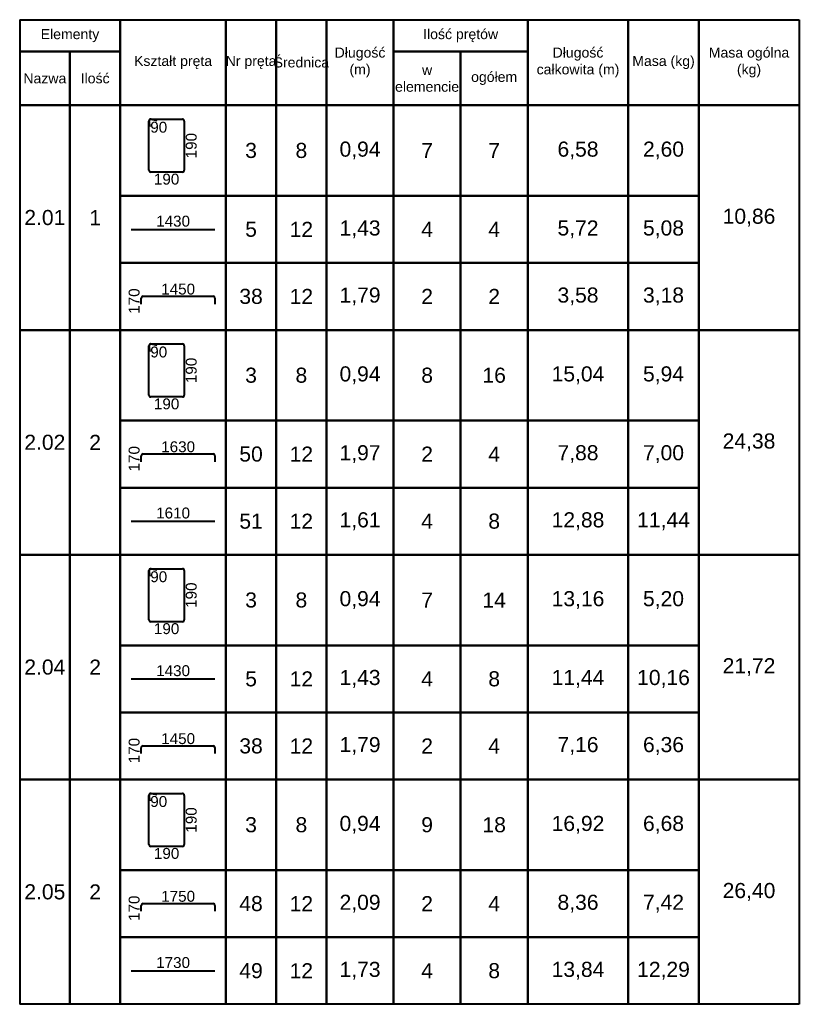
# Model space of a CAD drawing. Extents: x -1906120 to 89837, y -39133 to 303704.
# Tile 15 of 55: x -3953 to 697, y 9477 to 15347. Entities that reach past the tile are written whole.
import ezdxf
from ezdxf.enums import TextEntityAlignment as Align

# ---------------------------------------------------------------- set-up
doc = ezdxf.new("R2010")
doc.units = 0
doc.header["$LTSCALE"] = 10
doc.header["$MEASUREMENT"] = 0
doc.layers.add('RCAD_deskowanie', color=3, linetype='Continuous', lineweight=40)
doc.styles.add('style2', font='arial.ttf', dxfattribs={"height": 40})

msp = doc.modelspace()

# ---------------------------------------------------------------- linework, layer by layer
at = {"layer": 'RCAD_deskowanie', "color": 1}
for p, q in [((-3953.31865, 15346.79723), (696.68135, 15346.79723)), ((-3953.31865, 15346.79723), (-3353.31865, 15346.79723)), ((-3353.31865, 15346.79723), (-3353.31865, 15156.79723)), ((-3353.31865, 15346.79723), (-2723.31865, 15346.79723)), ((-3353.31865, 14836.79723), (-3353.31865, 15346.79723)), ((-2723.31865, 15346.79723), (-2423.31865, 15346.79723)), ((-2723.31865, 14836.79723), (-2723.31865, 15346.79723)), ((-2723.31865, 15346.79723), (-2723.31865, 14836.79723)), ((-2423.31865, 15346.79723), (-2423.31865, 14836.79723)), ((-2423.31865, 15346.79723), (-2123.31865, 15346.79723)), ((-2423.31865, 14836.79723), (-2423.31865, 15346.79723)), ((-2123.31865, 15346.79723), (-2123.31865, 14836.79723)), ((-2123.31865, 15346.79723), (-1723.31865, 15346.79723)), ((-2123.31865, 14836.79723), (-2123.31865, 15346.79723)), ((-1723.31865, 15346.79723), (-1723.31865, 14836.79723)), ((-1723.31865, 15346.79723), (-923.31865, 15346.79723)), ((-1723.31865, 15156.79723), (-1723.31865, 15346.79723)), ((-923.31865, 15346.79723), (-923.31865, 15156.79723)), ((-923.31865, 15346.79723), (-323.31865, 15346.79723)), ((-923.31865, 14836.79723), (-923.31865, 15346.79723)), ((-323.31865, 15346.79723), (-323.31865, 14836.79723)), ((-323.31865, 15346.79723), (96.68135, 15346.79723)), ((-323.31865, 14836.79723), (-323.31865, 15346.79723)), ((96.68135, 15346.79723), (96.68135, 14836.79723)), ((96.68135, 15346.79723), (696.68135, 15346.79723)), ((96.68135, 14836.79723), (96.68135, 15346.79723)), ((696.68135, 15346.79723), (696.68135, 9476.79723)), ((696.68135, 15346.79723), (696.68135, 14836.79723)), ((-3953.31865, 15156.79723), (-3653.31865, 15156.79723)), ((-3353.31865, 15156.79723), (-3953.31865, 15156.79723)), ((-3653.31865, 15156.79723), (-3653.31865, 14836.79723)), ((-3653.31865, 15156.79723), (-3353.31865, 15156.79723)), ((-3653.31865, 14836.79723), (-3653.31865, 15156.79723)), ((-3353.31865, 15156.79723), (-3353.31865, 14836.79723)), ((-1723.31865, 15156.79723), (-1323.31865, 15156.79723)), ((-1723.31865, 14836.79723), (-1723.31865, 15156.79723)), ((-923.31865, 15156.79723), (-1723.31865, 15156.79723)), ((-1323.31865, 15156.79723), (-1323.31865, 14836.79723)), ((-1323.31865, 15156.79723), (-923.31865, 15156.79723)), ((-1323.31865, 14836.79723), (-1323.31865, 15156.79723)), ((-923.31865, 15156.79723), (-923.31865, 14836.79723)), ((-3653.31865, 14836.79723), (-3953.31865, 14836.79723)), ((-3953.31865, 14836.79723), (-3653.31865, 14836.79723)), ((-3353.31865, 14836.79723), (-3653.31865, 14836.79723)), ((-3653.31865, 14836.79723), (-3653.31865, 13496.79723)), ((-3653.31865, 14836.79723), (-3353.31865, 14836.79723)), ((-3653.31865, 13496.79723), (-3653.31865, 14836.79723)), ((-2723.31865, 14836.79723), (-3353.31865, 14836.79723)), ((-3353.31865, 14836.79723), (-3353.31865, 13496.79723)), ((-3353.31865, 14836.79723), (-2723.31865, 14836.79723)), ((-3353.31865, 14296.79723), (-3353.31865, 14836.79723)), ((-2423.31865, 14836.79723), (-2723.31865, 14836.79723)), ((-2723.31865, 14836.79723), (-2723.31865, 14296.79723)), ((-2723.31865, 14836.79723), (-2423.31865, 14836.79723)), ((-2723.31865, 14296.79723), (-2723.31865, 14836.79723)), ((-2123.31865, 14836.79723), (-2423.31865, 14836.79723)), ((-2423.31865, 14836.79723), (-2423.31865, 14296.79723)), ((-2423.31865, 14836.79723), (-2123.31865, 14836.79723)), ((-2423.31865, 14296.79723), (-2423.31865, 14836.79723)), ((-1723.31865, 14836.79723), (-2123.31865, 14836.79723)), ((-2123.31865, 14836.79723), (-2123.31865, 14296.79723)), ((-2123.31865, 14836.79723), (-1723.31865, 14836.79723)), ((-2123.31865, 14296.79723), (-2123.31865, 14836.79723)), ((-1323.31865, 14836.79723), (-1723.31865, 14836.79723)), ((-1723.31865, 14836.79723), (-1723.31865, 14296.79723)), ((-1723.31865, 14836.79723), (-1323.31865, 14836.79723)), ((-1723.31865, 14296.79723), (-1723.31865, 14836.79723)), ((-923.31865, 14836.79723), (-1323.31865, 14836.79723)), ((-1323.31865, 14836.79723), (-1323.31865, 14296.79723)), ((-1323.31865, 14836.79723), (-923.31865, 14836.79723)), ((-1323.31865, 14296.79723), (-1323.31865, 14836.79723)), ((-323.31865, 14836.79723), (-923.31865, 14836.79723)), ((-923.31865, 14836.79723), (-923.31865, 14296.79723)), ((-923.31865, 14836.79723), (-323.31865, 14836.79723)), ((-923.31865, 14296.79723), (-923.31865, 14836.79723)), ((96.68135, 14836.79723), (-323.31865, 14836.79723)), ((-323.31865, 14836.79723), (-323.31865, 14296.79723)), ((-323.31865, 14836.79723), (96.68135, 14836.79723)), ((-323.31865, 14296.79723), (-323.31865, 14836.79723)), ((696.68135, 14836.79723), (96.68135, 14836.79723)), ((96.68135, 14836.79723), (696.68135, 14836.79723)), ((96.68135, 13496.79723), (96.68135, 14836.79723)), ((96.68135, 14836.79723), (96.68135, 14296.79723)), ((696.68135, 14836.79723), (696.68135, 13496.79723)), ((-2723.31865, 14296.79723), (-3353.31865, 14296.79723)), ((-3353.31865, 14296.79723), (-2723.31865, 14296.79723)), ((-3353.31865, 13896.79723), (-3353.31865, 14296.79723)), ((-2423.31865, 14296.79723), (-2723.31865, 14296.79723)), ((-2723.31865, 14296.79723), (-2723.31865, 13896.79723)), ((-2723.31865, 14296.79723), (-2423.31865, 14296.79723)), ((-2723.31865, 13896.79723), (-2723.31865, 14296.79723)), ((-2123.31865, 14296.79723), (-2423.31865, 14296.79723)), ((-2423.31865, 14296.79723), (-2423.31865, 13896.79723)), ((-2423.31865, 14296.79723), (-2123.31865, 14296.79723)), ((-2423.31865, 13896.79723), (-2423.31865, 14296.79723)), ((-1723.31865, 14296.79723), (-2123.31865, 14296.79723)), ((-2123.31865, 14296.79723), (-2123.31865, 13896.79723)), ((-2123.31865, 14296.79723), (-1723.31865, 14296.79723)), ((-2123.31865, 13896.79723), (-2123.31865, 14296.79723)), ((-1323.31865, 14296.79723), (-1723.31865, 14296.79723)), ((-1723.31865, 14296.79723), (-1723.31865, 13896.79723)), ((-1723.31865, 14296.79723), (-1323.31865, 14296.79723)), ((-1723.31865, 13896.79723), (-1723.31865, 14296.79723)), ((-923.31865, 14296.79723), (-1323.31865, 14296.79723)), ((-1323.31865, 14296.79723), (-1323.31865, 13896.79723)), ((-1323.31865, 14296.79723), (-923.31865, 14296.79723)), ((-1323.31865, 13896.79723), (-1323.31865, 14296.79723)), ((-323.31865, 14296.79723), (-923.31865, 14296.79723)), ((-923.31865, 14296.79723), (-923.31865, 13896.79723)), ((-923.31865, 14296.79723), (-323.31865, 14296.79723)), ((-923.31865, 13896.79723), (-923.31865, 14296.79723)), ((96.68135, 14296.79723), (-323.31865, 14296.79723)), ((-323.31865, 14296.79723), (-323.31865, 13896.79723)), ((-323.31865, 14296.79723), (96.68135, 14296.79723)), ((-323.31865, 13896.79723), (-323.31865, 14296.79723)), ((96.68135, 14296.79723), (96.68135, 13896.79723)), ((-2723.31865, 13896.79723), (-3353.31865, 13896.79723)), ((-3353.31865, 13896.79723), (-2723.31865, 13896.79723)), ((-3353.31865, 13496.79723), (-3353.31865, 13896.79723)), ((-2423.31865, 13896.79723), (-2723.31865, 13896.79723)), ((-2723.31865, 13896.79723), (-2723.31865, 13496.79723)), ((-2723.31865, 13896.79723), (-2423.31865, 13896.79723)), ((-2723.31865, 13496.79723), (-2723.31865, 13896.79723)), ((-2123.31865, 13896.79723), (-2423.31865, 13896.79723)), ((-2423.31865, 13896.79723), (-2423.31865, 13496.79723)), ((-2423.31865, 13896.79723), (-2123.31865, 13896.79723)), ((-2423.31865, 13496.79723), (-2423.31865, 13896.79723)), ((-1723.31865, 13896.79723), (-2123.31865, 13896.79723)), ((-2123.31865, 13896.79723), (-2123.31865, 13496.79723)), ((-2123.31865, 13896.79723), (-1723.31865, 13896.79723)), ((-2123.31865, 13496.79723), (-2123.31865, 13896.79723)), ((-1323.31865, 13896.79723), (-1723.31865, 13896.79723)), ((-1723.31865, 13896.79723), (-1723.31865, 13496.79723)), ((-1723.31865, 13896.79723), (-1323.31865, 13896.79723)), ((-1723.31865, 13496.79723), (-1723.31865, 13896.79723)), ((-923.31865, 13896.79723), (-1323.31865, 13896.79723)), ((-1323.31865, 13896.79723), (-1323.31865, 13496.79723)), ((-1323.31865, 13896.79723), (-923.31865, 13896.79723)), ((-1323.31865, 13496.79723), (-1323.31865, 13896.79723)), ((-323.31865, 13896.79723), (-923.31865, 13896.79723)), ((-923.31865, 13896.79723), (-923.31865, 13496.79723)), ((-923.31865, 13896.79723), (-323.31865, 13896.79723)), ((-923.31865, 13496.79723), (-923.31865, 13896.79723)), ((96.68135, 13896.79723), (-323.31865, 13896.79723)), ((-323.31865, 13896.79723), (-323.31865, 13496.79723)), ((-323.31865, 13896.79723), (96.68135, 13896.79723)), ((-323.31865, 13496.79723), (-323.31865, 13896.79723)), ((96.68135, 13896.79723), (96.68135, 13496.79723)), ((-3653.31865, 13496.79723), (-3953.31865, 13496.79723)), ((-3953.31865, 13496.79723), (-3653.31865, 13496.79723)), ((-3353.31865, 13496.79723), (-3653.31865, 13496.79723)), ((-3653.31865, 13496.79723), (-3653.31865, 12156.79723)), ((-3653.31865, 13496.79723), (-3353.31865, 13496.79723)), ((-3653.31865, 12156.79723), (-3653.31865, 13496.79723)), ((-3353.31865, 13496.79723), (-3353.31865, 12156.79723)), ((-2723.31865, 13496.79723), (-3353.31865, 13496.79723)), ((-3353.31865, 13496.79723), (-2723.31865, 13496.79723)), ((-3353.31865, 12956.79723), (-3353.31865, 13496.79723)), ((-2423.31865, 13496.79723), (-2723.31865, 13496.79723)), ((-2723.31865, 13496.79723), (-2723.31865, 12956.79723)), ((-2723.31865, 13496.79723), (-2423.31865, 13496.79723)), ((-2723.31865, 12956.79723), (-2723.31865, 13496.79723)), ((-2123.31865, 13496.79723), (-2423.31865, 13496.79723)), ((-2423.31865, 13496.79723), (-2423.31865, 12956.79723)), ((-2423.31865, 13496.79723), (-2123.31865, 13496.79723)), ((-2423.31865, 12956.79723), (-2423.31865, 13496.79723)), ((-1723.31865, 13496.79723), (-2123.31865, 13496.79723)), ((-2123.31865, 13496.79723), (-2123.31865, 12956.79723)), ((-2123.31865, 13496.79723), (-1723.31865, 13496.79723)), ((-2123.31865, 12956.79723), (-2123.31865, 13496.79723)), ((-1323.31865, 13496.79723), (-1723.31865, 13496.79723)), ((-1723.31865, 13496.79723), (-1723.31865, 12956.79723)), ((-1723.31865, 13496.79723), (-1323.31865, 13496.79723)), ((-1723.31865, 12956.79723), (-1723.31865, 13496.79723)), ((-923.31865, 13496.79723), (-1323.31865, 13496.79723)), ((-1323.31865, 13496.79723), (-1323.31865, 12956.79723)), ((-1323.31865, 13496.79723), (-923.31865, 13496.79723)), ((-1323.31865, 12956.79723), (-1323.31865, 13496.79723)), ((-323.31865, 13496.79723), (-923.31865, 13496.79723)), ((-923.31865, 13496.79723), (-923.31865, 12956.79723)), ((-923.31865, 13496.79723), (-323.31865, 13496.79723)), ((-923.31865, 12956.79723), (-923.31865, 13496.79723)), ((96.68135, 13496.79723), (-323.31865, 13496.79723)), ((-323.31865, 13496.79723), (-323.31865, 12956.79723)), ((-323.31865, 13496.79723), (96.68135, 13496.79723)), ((-323.31865, 12956.79723), (-323.31865, 13496.79723)), ((696.68135, 13496.79723), (96.68135, 13496.79723)), ((96.68135, 13496.79723), (696.68135, 13496.79723)), ((96.68135, 12156.79723), (96.68135, 13496.79723)), ((96.68135, 13496.79723), (96.68135, 12956.79723)), ((696.68135, 13496.79723), (696.68135, 12156.79723)), ((-2723.31865, 12956.79723), (-3353.31865, 12956.79723)), ((-3353.31865, 12956.79723), (-2723.31865, 12956.79723)), ((-3353.31865, 12556.79723), (-3353.31865, 12956.79723)), ((-2423.31865, 12956.79723), (-2723.31865, 12956.79723)), ((-2723.31865, 12956.79723), (-2723.31865, 12556.79723)), ((-2723.31865, 12956.79723), (-2423.31865, 12956.79723)), ((-2723.31865, 12556.79723), (-2723.31865, 12956.79723)), ((-2123.31865, 12956.79723), (-2423.31865, 12956.79723)), ((-2423.31865, 12956.79723), (-2423.31865, 12556.79723)), ((-2423.31865, 12956.79723), (-2123.31865, 12956.79723)), ((-2423.31865, 12556.79723), (-2423.31865, 12956.79723)), ((-1723.31865, 12956.79723), (-2123.31865, 12956.79723)), ((-2123.31865, 12956.79723), (-2123.31865, 12556.79723)), ((-2123.31865, 12956.79723), (-1723.31865, 12956.79723)), ((-2123.31865, 12556.79723), (-2123.31865, 12956.79723)), ((-1323.31865, 12956.79723), (-1723.31865, 12956.79723)), ((-1723.31865, 12956.79723), (-1723.31865, 12556.79723)), ((-1723.31865, 12956.79723), (-1323.31865, 12956.79723)), ((-1723.31865, 12556.79723), (-1723.31865, 12956.79723)), ((-923.31865, 12956.79723), (-1323.31865, 12956.79723)), ((-1323.31865, 12956.79723), (-1323.31865, 12556.79723)), ((-1323.31865, 12956.79723), (-923.31865, 12956.79723)), ((-1323.31865, 12556.79723), (-1323.31865, 12956.79723)), ((-323.31865, 12956.79723), (-923.31865, 12956.79723)), ((-923.31865, 12956.79723), (-923.31865, 12556.79723)), ((-923.31865, 12956.79723), (-323.31865, 12956.79723)), ((-923.31865, 12556.79723), (-923.31865, 12956.79723)), ((96.68135, 12956.79723), (-323.31865, 12956.79723)), ((-323.31865, 12956.79723), (-323.31865, 12556.79723)), ((-323.31865, 12956.79723), (96.68135, 12956.79723)), ((-323.31865, 12556.79723), (-323.31865, 12956.79723)), ((96.68135, 12956.79723), (96.68135, 12556.79723)), ((-2723.31865, 12556.79723), (-3353.31865, 12556.79723)), ((-3353.31865, 12556.79723), (-2723.31865, 12556.79723)), ((-3353.31865, 12156.79723), (-3353.31865, 12556.79723)), ((-2423.31865, 12556.79723), (-2723.31865, 12556.79723)), ((-2723.31865, 12556.79723), (-2723.31865, 12156.79723)), ((-2723.31865, 12556.79723), (-2423.31865, 12556.79723)), ((-2723.31865, 12156.79723), (-2723.31865, 12556.79723)), ((-2123.31865, 12556.79723), (-2423.31865, 12556.79723)), ((-2423.31865, 12556.79723), (-2423.31865, 12156.79723)), ((-2423.31865, 12556.79723), (-2123.31865, 12556.79723)), ((-2423.31865, 12156.79723), (-2423.31865, 12556.79723)), ((-1723.31865, 12556.79723), (-2123.31865, 12556.79723)), ((-2123.31865, 12556.79723), (-2123.31865, 12156.79723)), ((-2123.31865, 12556.79723), (-1723.31865, 12556.79723)), ((-2123.31865, 12156.79723), (-2123.31865, 12556.79723)), ((-1323.31865, 12556.79723), (-1723.31865, 12556.79723)), ((-1723.31865, 12556.79723), (-1723.31865, 12156.79723)), ((-1723.31865, 12556.79723), (-1323.31865, 12556.79723)), ((-1723.31865, 12156.79723), (-1723.31865, 12556.79723)), ((-923.31865, 12556.79723), (-1323.31865, 12556.79723)), ((-1323.31865, 12556.79723), (-1323.31865, 12156.79723)), ((-1323.31865, 12556.79723), (-923.31865, 12556.79723)), ((-1323.31865, 12156.79723), (-1323.31865, 12556.79723)), ((-323.31865, 12556.79723), (-923.31865, 12556.79723)), ((-923.31865, 12556.79723), (-923.31865, 12156.79723)), ((-923.31865, 12556.79723), (-323.31865, 12556.79723)), ((-923.31865, 12156.79723), (-923.31865, 12556.79723)), ((96.68135, 12556.79723), (-323.31865, 12556.79723)), ((-323.31865, 12556.79723), (-323.31865, 12156.79723)), ((-323.31865, 12556.79723), (96.68135, 12556.79723)), ((-323.31865, 12156.79723), (-323.31865, 12556.79723)), ((96.68135, 12556.79723), (96.68135, 12156.79723)), ((-3653.31865, 12156.79723), (-3953.31865, 12156.79723)), ((-3953.31865, 12156.79723), (-3653.31865, 12156.79723)), ((-3353.31865, 12156.79723), (-3653.31865, 12156.79723)), ((-3653.31865, 12156.79723), (-3653.31865, 10816.79723)), ((-3653.31865, 12156.79723), (-3353.31865, 12156.79723)), ((-3653.31865, 10816.79723), (-3653.31865, 12156.79723)), ((-3353.31865, 12156.79723), (-3353.31865, 10816.79723)), ((-2723.31865, 12156.79723), (-3353.31865, 12156.79723)), ((-3353.31865, 12156.79723), (-2723.31865, 12156.79723)), ((-3353.31865, 11616.79723), (-3353.31865, 12156.79723)), ((-2423.31865, 12156.79723), (-2723.31865, 12156.79723)), ((-2723.31865, 12156.79723), (-2723.31865, 11616.79723)), ((-2723.31865, 12156.79723), (-2423.31865, 12156.79723)), ((-2723.31865, 11616.79723), (-2723.31865, 12156.79723)), ((-2123.31865, 12156.79723), (-2423.31865, 12156.79723)), ((-2423.31865, 12156.79723), (-2423.31865, 11616.79723)), ((-2423.31865, 12156.79723), (-2123.31865, 12156.79723)), ((-2423.31865, 11616.79723), (-2423.31865, 12156.79723)), ((-1723.31865, 12156.79723), (-2123.31865, 12156.79723)), ((-2123.31865, 12156.79723), (-2123.31865, 11616.79723)), ((-2123.31865, 12156.79723), (-1723.31865, 12156.79723)), ((-2123.31865, 11616.79723), (-2123.31865, 12156.79723)), ((-1323.31865, 12156.79723), (-1723.31865, 12156.79723)), ((-1723.31865, 12156.79723), (-1723.31865, 11616.79723)), ((-1723.31865, 12156.79723), (-1323.31865, 12156.79723)), ((-1723.31865, 11616.79723), (-1723.31865, 12156.79723)), ((-923.31865, 12156.79723), (-1323.31865, 12156.79723)), ((-1323.31865, 12156.79723), (-1323.31865, 11616.79723)), ((-1323.31865, 12156.79723), (-923.31865, 12156.79723)), ((-1323.31865, 11616.79723), (-1323.31865, 12156.79723)), ((-323.31865, 12156.79723), (-923.31865, 12156.79723)), ((-923.31865, 12156.79723), (-923.31865, 11616.79723)), ((-923.31865, 12156.79723), (-323.31865, 12156.79723)), ((-923.31865, 11616.79723), (-923.31865, 12156.79723)), ((96.68135, 12156.79723), (-323.31865, 12156.79723)), ((-323.31865, 12156.79723), (-323.31865, 11616.79723)), ((-323.31865, 12156.79723), (96.68135, 12156.79723)), ((-323.31865, 11616.79723), (-323.31865, 12156.79723)), ((696.68135, 12156.79723), (96.68135, 12156.79723)), ((96.68135, 12156.79723), (696.68135, 12156.79723)), ((96.68135, 10816.79723), (96.68135, 12156.79723)), ((96.68135, 12156.79723), (96.68135, 11616.79723)), ((696.68135, 12156.79723), (696.68135, 10816.79723)), ((-2723.31865, 11616.79723), (-3353.31865, 11616.79723)), ((-3353.31865, 11616.79723), (-2723.31865, 11616.79723)), ((-3353.31865, 11216.79723), (-3353.31865, 11616.79723)), ((-2423.31865, 11616.79723), (-2723.31865, 11616.79723)), ((-2723.31865, 11616.79723), (-2723.31865, 11216.79723)), ((-2723.31865, 11616.79723), (-2423.31865, 11616.79723)), ((-2723.31865, 11216.79723), (-2723.31865, 11616.79723)), ((-2123.31865, 11616.79723), (-2423.31865, 11616.79723)), ((-2423.31865, 11616.79723), (-2423.31865, 11216.79723)), ((-2423.31865, 11616.79723), (-2123.31865, 11616.79723)), ((-2423.31865, 11216.79723), (-2423.31865, 11616.79723)), ((-1723.31865, 11616.79723), (-2123.31865, 11616.79723)), ((-2123.31865, 11616.79723), (-2123.31865, 11216.79723)), ((-2123.31865, 11616.79723), (-1723.31865, 11616.79723)), ((-2123.31865, 11216.79723), (-2123.31865, 11616.79723)), ((-1323.31865, 11616.79723), (-1723.31865, 11616.79723)), ((-1723.31865, 11616.79723), (-1723.31865, 11216.79723)), ((-1723.31865, 11616.79723), (-1323.31865, 11616.79723)), ((-1723.31865, 11216.79723), (-1723.31865, 11616.79723)), ((-923.31865, 11616.79723), (-1323.31865, 11616.79723)), ((-1323.31865, 11616.79723), (-1323.31865, 11216.79723)), ((-1323.31865, 11616.79723), (-923.31865, 11616.79723)), ((-1323.31865, 11216.79723), (-1323.31865, 11616.79723)), ((-323.31865, 11616.79723), (-923.31865, 11616.79723)), ((-923.31865, 11616.79723), (-923.31865, 11216.79723)), ((-923.31865, 11616.79723), (-323.31865, 11616.79723)), ((-923.31865, 11216.79723), (-923.31865, 11616.79723)), ((96.68135, 11616.79723), (-323.31865, 11616.79723)), ((-323.31865, 11616.79723), (-323.31865, 11216.79723)), ((-323.31865, 11616.79723), (96.68135, 11616.79723)), ((-323.31865, 11216.79723), (-323.31865, 11616.79723)), ((96.68135, 11616.79723), (96.68135, 11216.79723)), ((-2723.31865, 11216.79723), (-3353.31865, 11216.79723)), ((-3353.31865, 11216.79723), (-2723.31865, 11216.79723)), ((-3353.31865, 10816.79723), (-3353.31865, 11216.79723)), ((-2423.31865, 11216.79723), (-2723.31865, 11216.79723)), ((-2723.31865, 11216.79723), (-2723.31865, 10816.79723)), ((-2723.31865, 11216.79723), (-2423.31865, 11216.79723)), ((-2723.31865, 10816.79723), (-2723.31865, 11216.79723)), ((-2123.31865, 11216.79723), (-2423.31865, 11216.79723)), ((-2423.31865, 11216.79723), (-2423.31865, 10816.79723)), ((-2423.31865, 11216.79723), (-2123.31865, 11216.79723)), ((-2423.31865, 10816.79723), (-2423.31865, 11216.79723)), ((-1723.31865, 11216.79723), (-2123.31865, 11216.79723)), ((-2123.31865, 11216.79723), (-2123.31865, 10816.79723)), ((-2123.31865, 11216.79723), (-1723.31865, 11216.79723)), ((-2123.31865, 10816.79723), (-2123.31865, 11216.79723)), ((-1323.31865, 11216.79723), (-1723.31865, 11216.79723)), ((-1723.31865, 11216.79723), (-1723.31865, 10816.79723)), ((-1723.31865, 11216.79723), (-1323.31865, 11216.79723)), ((-1723.31865, 10816.79723), (-1723.31865, 11216.79723)), ((-923.31865, 11216.79723), (-1323.31865, 11216.79723)), ((-1323.31865, 11216.79723), (-1323.31865, 10816.79723)), ((-1323.31865, 11216.79723), (-923.31865, 11216.79723)), ((-1323.31865, 10816.79723), (-1323.31865, 11216.79723)), ((-323.31865, 11216.79723), (-923.31865, 11216.79723)), ((-923.31865, 11216.79723), (-923.31865, 10816.79723)), ((-923.31865, 11216.79723), (-323.31865, 11216.79723)), ((-923.31865, 10816.79723), (-923.31865, 11216.79723)), ((96.68135, 11216.79723), (-323.31865, 11216.79723)), ((-323.31865, 11216.79723), (-323.31865, 10816.79723)), ((-323.31865, 11216.79723), (96.68135, 11216.79723)), ((-323.31865, 10816.79723), (-323.31865, 11216.79723)), ((96.68135, 11216.79723), (96.68135, 10816.79723)), ((-3653.31865, 10816.79723), (-3953.31865, 10816.79723)), ((-3953.31865, 10816.79723), (-3653.31865, 10816.79723)), ((-3353.31865, 10816.79723), (-3653.31865, 10816.79723)), ((-3653.31865, 10816.79723), (-3653.31865, 9476.79723)), ((-3653.31865, 10816.79723), (-3353.31865, 10816.79723)), ((-3653.31865, 9476.79723), (-3653.31865, 10816.79723)), ((-3353.31865, 10816.79723), (-3353.31865, 9476.79723)), ((-2723.31865, 10816.79723), (-3353.31865, 10816.79723)), ((-3353.31865, 10816.79723), (-2723.31865, 10816.79723)), ((-3353.31865, 10276.79723), (-3353.31865, 10816.79723)), ((-2423.31865, 10816.79723), (-2723.31865, 10816.79723)), ((-2723.31865, 10816.79723), (-2723.31865, 10276.79723)), ((-2723.31865, 10816.79723), (-2423.31865, 10816.79723)), ((-2723.31865, 10276.79723), (-2723.31865, 10816.79723)), ((-2123.31865, 10816.79723), (-2423.31865, 10816.79723)), ((-2423.31865, 10816.79723), (-2423.31865, 10276.79723)), ((-2423.31865, 10816.79723), (-2123.31865, 10816.79723)), ((-2423.31865, 10276.79723), (-2423.31865, 10816.79723)), ((-1723.31865, 10816.79723), (-2123.31865, 10816.79723)), ((-2123.31865, 10816.79723), (-2123.31865, 10276.79723)), ((-2123.31865, 10816.79723), (-1723.31865, 10816.79723)), ((-2123.31865, 10276.79723), (-2123.31865, 10816.79723)), ((-1323.31865, 10816.79723), (-1723.31865, 10816.79723)), ((-1723.31865, 10816.79723), (-1723.31865, 10276.79723)), ((-1723.31865, 10816.79723), (-1323.31865, 10816.79723)), ((-1723.31865, 10276.79723), (-1723.31865, 10816.79723)), ((-923.31865, 10816.79723), (-1323.31865, 10816.79723)), ((-1323.31865, 10816.79723), (-1323.31865, 10276.79723)), ((-1323.31865, 10816.79723), (-923.31865, 10816.79723)), ((-1323.31865, 10276.79723), (-1323.31865, 10816.79723)), ((-323.31865, 10816.79723), (-923.31865, 10816.79723)), ((-923.31865, 10816.79723), (-923.31865, 10276.79723)), ((-923.31865, 10816.79723), (-323.31865, 10816.79723)), ((-923.31865, 10276.79723), (-923.31865, 10816.79723)), ((96.68135, 10816.79723), (-323.31865, 10816.79723)), ((-323.31865, 10816.79723), (-323.31865, 10276.79723)), ((-323.31865, 10816.79723), (96.68135, 10816.79723)), ((-323.31865, 10276.79723), (-323.31865, 10816.79723)), ((696.68135, 10816.79723), (96.68135, 10816.79723)), ((96.68135, 10816.79723), (696.68135, 10816.79723)), ((96.68135, 9476.79723), (96.68135, 10816.79723)), ((96.68135, 10816.79723), (96.68135, 10276.79723)), ((696.68135, 10816.79723), (696.68135, 9476.79723)), ((-2723.31865, 10276.79723), (-3353.31865, 10276.79723)), ((-3353.31865, 10276.79723), (-2723.31865, 10276.79723)), ((-3353.31865, 9876.79723), (-3353.31865, 10276.79723)), ((-2423.31865, 10276.79723), (-2723.31865, 10276.79723)), ((-2723.31865, 10276.79723), (-2723.31865, 9876.79723)), ((-2723.31865, 10276.79723), (-2423.31865, 10276.79723)), ((-2723.31865, 9876.79723), (-2723.31865, 10276.79723)), ((-2123.31865, 10276.79723), (-2423.31865, 10276.79723)), ((-2423.31865, 10276.79723), (-2423.31865, 9876.79723)), ((-2423.31865, 10276.79723), (-2123.31865, 10276.79723)), ((-2423.31865, 9876.79723), (-2423.31865, 10276.79723)), ((-1723.31865, 10276.79723), (-2123.31865, 10276.79723)), ((-2123.31865, 10276.79723), (-2123.31865, 9876.79723)), ((-2123.31865, 10276.79723), (-1723.31865, 10276.79723)), ((-2123.31865, 9876.79723), (-2123.31865, 10276.79723)), ((-1323.31865, 10276.79723), (-1723.31865, 10276.79723)), ((-1723.31865, 10276.79723), (-1723.31865, 9876.79723)), ((-1723.31865, 10276.79723), (-1323.31865, 10276.79723)), ((-1723.31865, 9876.79723), (-1723.31865, 10276.79723)), ((-923.31865, 10276.79723), (-1323.31865, 10276.79723)), ((-1323.31865, 10276.79723), (-1323.31865, 9876.79723)), ((-1323.31865, 10276.79723), (-923.31865, 10276.79723)), ((-1323.31865, 9876.79723), (-1323.31865, 10276.79723)), ((-323.31865, 10276.79723), (-923.31865, 10276.79723)), ((-923.31865, 10276.79723), (-923.31865, 9876.79723)), ((-923.31865, 10276.79723), (-323.31865, 10276.79723)), ((-923.31865, 9876.79723), (-923.31865, 10276.79723)), ((96.68135, 10276.79723), (-323.31865, 10276.79723)), ((-323.31865, 10276.79723), (-323.31865, 9876.79723)), ((-323.31865, 10276.79723), (96.68135, 10276.79723)), ((-323.31865, 9876.79723), (-323.31865, 10276.79723)), ((96.68135, 10276.79723), (96.68135, 9876.79723)), ((-2723.31865, 9876.79723), (-3353.31865, 9876.79723)), ((-3353.31865, 9876.79723), (-2723.31865, 9876.79723)), ((-3353.31865, 9476.79723), (-3353.31865, 9876.79723)), ((-2423.31865, 9876.79723), (-2723.31865, 9876.79723)), ((-2723.31865, 9876.79723), (-2723.31865, 9476.79723)), ((-2723.31865, 9876.79723), (-2423.31865, 9876.79723)), ((-2723.31865, 9476.79723), (-2723.31865, 9876.79723)), ((-2123.31865, 9876.79723), (-2423.31865, 9876.79723)), ((-2423.31865, 9876.79723), (-2423.31865, 9476.79723)), ((-2423.31865, 9876.79723), (-2123.31865, 9876.79723)), ((-2423.31865, 9476.79723), (-2423.31865, 9876.79723)), ((-1723.31865, 9876.79723), (-2123.31865, 9876.79723)), ((-2123.31865, 9876.79723), (-2123.31865, 9476.79723)), ((-2123.31865, 9876.79723), (-1723.31865, 9876.79723)), ((-2123.31865, 9476.79723), (-2123.31865, 9876.79723)), ((-1323.31865, 9876.79723), (-1723.31865, 9876.79723)), ((-1723.31865, 9876.79723), (-1723.31865, 9476.79723)), ((-1723.31865, 9876.79723), (-1323.31865, 9876.79723)), ((-1723.31865, 9476.79723), (-1723.31865, 9876.79723)), ((-923.31865, 9876.79723), (-1323.31865, 9876.79723)), ((-1323.31865, 9876.79723), (-1323.31865, 9476.79723)), ((-1323.31865, 9876.79723), (-923.31865, 9876.79723)), ((-1323.31865, 9476.79723), (-1323.31865, 9876.79723)), ((-323.31865, 9876.79723), (-923.31865, 9876.79723)), ((-923.31865, 9876.79723), (-923.31865, 9476.79723)), ((-923.31865, 9876.79723), (-323.31865, 9876.79723)), ((-923.31865, 9476.79723), (-923.31865, 9876.79723)), ((96.68135, 9876.79723), (-323.31865, 9876.79723)), ((-323.31865, 9876.79723), (-323.31865, 9476.79723)), ((-323.31865, 9876.79723), (96.68135, 9876.79723)), ((-323.31865, 9476.79723), (-323.31865, 9876.79723)), ((96.68135, 9876.79723), (96.68135, 9476.79723)), ((696.68135, 9476.79723), (-3953.31865, 9476.79723)), ((-3653.31865, 9476.79723), (-3953.31865, 9476.79723)), ((-3353.31865, 9476.79723), (-3653.31865, 9476.79723)), ((-2723.31865, 9476.79723), (-3353.31865, 9476.79723)), ((-2423.31865, 9476.79723), (-2723.31865, 9476.79723)), ((-2123.31865, 9476.79723), (-2423.31865, 9476.79723)), ((-1723.31865, 9476.79723), (-2123.31865, 9476.79723)), ((-1323.31865, 9476.79723), (-1723.31865, 9476.79723)), ((-923.31865, 9476.79723), (-1323.31865, 9476.79723)), ((-323.31865, 9476.79723), (-923.31865, 9476.79723)), ((96.68135, 9476.79723), (-323.31865, 9476.79723)), ((696.68135, 9476.79723), (96.68135, 9476.79723))]:
    msp.add_line(p, q, dxfattribs=at)
at = {"layer": 'RCAD_deskowanie', "color": 4}
for p, q in [((-3182.24863, 14449.21665), (-3182.24863, 14742.37828)), ((-3175.3311, 14707.11787), (-3182.02311, 14740.13059)), ((-3170.93494, 14753.69197), (-2983.03632, 14753.69197)), ((-3168.68726, 14753.46645), (-3135.67454, 14746.77444)), ((-2971.72263, 14742.37828), (-2971.72263, 14449.21665)), ((-2983.03632, 14437.90296), (-3170.93494, 14437.90296)), ((-3287.8236, 14096.79723), (-2788.8137, 14096.79723)), ((-3227.81438, 13651.70601), (-3227.81438, 13686.84995)), ((-3217.04729, 13697.61704), (-2799.28224, 13697.61704)), ((-2788.51514, 13686.84995), (-2788.51514, 13651.70601)), ((-3182.24863, 13109.21665), (-3182.24863, 13402.37828)), ((-3175.3311, 13367.11787), (-3182.02311, 13400.13059)), ((-3170.93494, 13413.69197), (-2983.03632, 13413.69197)), ((-3168.68726, 13413.46645), (-3135.67454, 13406.77444)), ((-2971.72263, 13402.37828), (-2971.72263, 13109.21665)), ((-2983.03632, 13097.90296), (-3170.93494, 13097.90296)), ((-3227.81438, 12711.70601), (-3227.81438, 12746.84995)), ((-3217.04729, 12757.61704), (-2799.28224, 12757.61704)), ((-2788.51514, 12746.84995), (-2788.51514, 12711.70601)), ((-3287.8236, 12356.79723), (-2788.8137, 12356.79723)), ((-3182.24863, 11769.21665), (-3182.24863, 12062.37828)), ((-3175.3311, 12027.11787), (-3182.02311, 12060.13059)), ((-3170.93494, 12073.69197), (-2983.03632, 12073.69197)), ((-3168.68726, 12073.46645), (-3135.67454, 12066.77444)), ((-2971.72263, 12062.37828), (-2971.72263, 11769.21665)), ((-2983.03632, 11757.90296), (-3170.93494, 11757.90296)), ((-3287.8236, 11416.79723), (-2788.8137, 11416.79723)), ((-3227.81438, 10971.70601), (-3227.81438, 11006.84995)), ((-3217.04729, 11017.61704), (-2799.28224, 11017.61704)), ((-2788.51514, 11006.84995), (-2788.51514, 10971.70601)), ((-3182.24863, 10429.21665), (-3182.24863, 10722.37828)), ((-3175.3311, 10687.11787), (-3182.02311, 10720.13059)), ((-3170.93494, 10733.69197), (-2983.03632, 10733.69197)), ((-3168.68726, 10733.46645), (-3135.67454, 10726.77444)), ((-2971.72263, 10722.37828), (-2971.72263, 10429.21665)), ((-2983.03632, 10417.90296), (-3170.93494, 10417.90296)), ((-3227.81438, 10031.70601), (-3227.81438, 10066.84995)), ((-3217.04729, 10077.61704), (-2799.28224, 10077.61704)), ((-2788.51514, 10066.84995), (-2788.51514, 10031.70601)), ((-3287.8236, 9676.79723), (-2788.8137, 9676.79723))]:
    msp.add_line(p, q, dxfattribs=at)
at = {"layer": 'RCAD_deskowanie', "color": 1}
msp.add_lwpolyline([(-3953.31865, 15346.79723), (-3953.31865, 9476.79723)], dxfattribs=at)
at = {"layer": 'RCAD_deskowanie', "color": 4}
for centre, radius, start, end in [((-3170.93494, 14742.37828), 11.31369, 90, 191.459155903), ((-3170.93494, 14742.37828), 11.31369, 78.540844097, 180), ((-2983.03632, 14742.37828), 11.31369, 0, 90), ((-3170.93494, 14449.21665), 11.31369, 180, 270), ((-2983.03632, 14449.21665), 11.31369, 270, 0), ((-3217.04729, 13686.84995), 10.76709, 90, 180), ((-2799.28224, 13686.84995), 10.76709, 0, 90), ((-3170.93494, 13402.37828), 11.31369, 90, 191.459155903), ((-3170.93494, 13402.37828), 11.31369, 78.540844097, 180), ((-2983.03632, 13402.37828), 11.31369, 0, 90), ((-3170.93494, 13109.21665), 11.31369, 180, 270), ((-2983.03632, 13109.21665), 11.31369, 270, 0), ((-3217.04729, 12746.84995), 10.76709, 90, 180), ((-2799.28224, 12746.84995), 10.76709, 0, 90), ((-3170.93494, 12062.37828), 11.31369, 90, 191.459155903), ((-3170.93494, 12062.37828), 11.31369, 78.540844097, 180), ((-2983.03632, 12062.37828), 11.31369, 0, 90), ((-3170.93494, 11769.21665), 11.31369, 180, 270), ((-2983.03632, 11769.21665), 11.31369, 270, 0), ((-3217.04729, 11006.84995), 10.76709, 90, 180), ((-2799.28224, 11006.84995), 10.76709, 0, 90), ((-3170.93494, 10722.37828), 11.31369, 90, 191.459155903), ((-3170.93494, 10722.37828), 11.31369, 78.540844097, 180), ((-2983.03632, 10722.37828), 11.31369, 0, 90), ((-3170.93494, 10429.21665), 11.31369, 180, 270), ((-2983.03632, 10429.21665), 11.31369, 270, 0), ((-3217.04729, 10066.84995), 10.76709, 90, 180), ((-2799.28224, 10066.84995), 10.76709, 0, 90)]:
    msp.add_arc(centre, radius, start, end, dxfattribs=at)

# ---------------------------------------------------------------- texts
at = {"layer": 'RCAD_deskowanie', "color": 2, "style": 'style2'}
for s, p in [('90', (-3123.96028, 14705.87075)), ('190', (-3076.98563, 14396.42154)), ('1430', (-3038.31865, 14145.79723)), ('1450', (-3008.16476, 13740.75378)), ('90', (-3123.96028, 13365.87075)), ('190', (-3076.98563, 13056.42154)), ('1630', (-3008.16476, 12800.75378)), ('1610', (-3038.31865, 12405.79723)), ('90', (-3123.96028, 12025.87075)), ('190', (-3076.98563, 11716.42154)), ('1430', (-3038.31865, 11465.79723)), ('1450', (-3008.16476, 11060.75378)), ('90', (-3123.96028, 10685.87075)), ('190', (-3076.98563, 10376.42154)), ('1750', (-3008.16476, 10120.75378)), ('1730', (-3038.31865, 9725.79723))]:
    msp.add_text(s, height=65, dxfattribs=at).set_placement(p, align=Align.MIDDLE_CENTER)
for s, p in [('190', (-2930.24121, 14595.79746)), ('170', (-3270.95113, 13669.27798)), ('190', (-2930.24121, 13255.79746)), ('170', (-3270.95113, 12729.27798)), ('190', (-2930.24121, 11915.79746)), ('170', (-3270.95113, 10989.27798)), ('190', (-2930.24121, 10575.79746)), ('170', (-3270.95113, 10049.27798))]:
    msp.add_text(s, height=65, rotation=90, dxfattribs=at).set_placement(p, align=Align.MIDDLE_CENTER)
at = {"layer": 'RCAD_deskowanie', "color": 3, "char_height": 60, "attachment_point": 5, "style": 'style2'}
for s, insert, width in [('Elementy', (-3653.31865, 15251.79723), 600), ('Ilość prętów', (-1323.31865, 15251.79723), 800), ('Nr pręta', (-2573.31865, 15091.79723), 300), ('Długość (m)', (-1923.31865, 15091.79723), 400), ('Długość całkowita (m)', (-623.31865, 15091.79723), 600), ('Masa ogólna (kg)', (396.68135, 15091.79723), 600), ('Kształt pręta', (-3038.31865, 15091.79723), 630), ('Średnica', (-2273.31865, 15091.79723), 300), ('Masa (kg)', (-113.31865, 15091.79723), 420), ('Nazwa', (-3803.31865, 14996.79723), 300), ('Ilość', (-3503.31865, 14996.79723), 300), ('w elemencie', (-1523.31865, 14996.79723), 400), ('ogółem', (-1123.31865, 14996.79723), 400)]:
    msp.add_mtext(s, dxfattribs=dict(at, insert=insert, width=width))
at = {"layer": 'RCAD_deskowanie', "color": 2, "char_height": 90, "attachment_point": 5, "style": 'style2'}
for s, insert, width in [('3', (-2573.31865, 14566.79723), 300), ('8', (-2273.31865, 14566.79723), 300), ('0,94', (-1923.31865, 14566.79723), 400), ('7', (-1523.31865, 14566.79723), 400), ('7', (-1123.31865, 14566.79723), 400), ('6,58', (-623.31865, 14566.79723), 600), ('2,60', (-113.31865, 14566.79723), 420), ('2.01', (-3803.31865, 14166.79723), 300), ('1', (-3503.31865, 14166.79723), 300), ('10,86', (396.68135, 14166.79723), 600), ('5', (-2573.31865, 14096.79723), 300), ('12', (-2273.31865, 14096.79723), 300), ('1,43', (-1923.31865, 14096.79723), 400), ('4', (-1523.31865, 14096.79723), 400), ('4', (-1123.31865, 14096.79723), 400), ('5,72', (-623.31865, 14096.79723), 600), ('5,08', (-113.31865, 14096.79723), 420), ('38', (-2573.31865, 13696.79723), 300), ('12', (-2273.31865, 13696.79723), 300), ('1,79', (-1923.31865, 13696.79723), 400), ('2', (-1523.31865, 13696.79723), 400), ('2', (-1123.31865, 13696.79723), 400), ('3,58', (-623.31865, 13696.79723), 600), ('3,18', (-113.31865, 13696.79723), 420), ('3', (-2573.31865, 13226.79723), 300), ('8', (-2273.31865, 13226.79723), 300), ('0,94', (-1923.31865, 13226.79723), 400), ('8', (-1523.31865, 13226.79723), 400), ('16', (-1123.31865, 13226.79723), 400), ('15,04', (-623.31865, 13226.79723), 600), ('5,94', (-113.31865, 13226.79723), 420), ('2.02', (-3803.31865, 12826.79723), 300), ('2', (-3503.31865, 12826.79723), 300), ('24,38', (396.68135, 12826.79723), 600), ('50', (-2573.31865, 12756.79723), 300), ('12', (-2273.31865, 12756.79723), 300), ('1,97', (-1923.31865, 12756.79723), 400), ('2', (-1523.31865, 12756.79723), 400), ('4', (-1123.31865, 12756.79723), 400), ('7,88', (-623.31865, 12756.79723), 600), ('7,00', (-113.31865, 12756.79723), 420), ('51', (-2573.31865, 12356.79723), 300), ('12', (-2273.31865, 12356.79723), 300), ('1,61', (-1923.31865, 12356.79723), 400), ('4', (-1523.31865, 12356.79723), 400), ('8', (-1123.31865, 12356.79723), 400), ('12,88', (-623.31865, 12356.79723), 600), ('11,44', (-113.31865, 12356.79723), 420), ('3', (-2573.31865, 11886.79723), 300), ('8', (-2273.31865, 11886.79723), 300), ('0,94', (-1923.31865, 11886.79723), 400), ('7', (-1523.31865, 11886.79723), 400), ('14', (-1123.31865, 11886.79723), 400), ('13,16', (-623.31865, 11886.79723), 600), ('5,20', (-113.31865, 11886.79723), 420), ('2.04', (-3803.31865, 11486.79723), 300), ('2', (-3503.31865, 11486.79723), 300), ('21,72', (396.68135, 11486.79723), 600), ('5', (-2573.31865, 11416.79723), 300), ('12', (-2273.31865, 11416.79723), 300), ('1,43', (-1923.31865, 11416.79723), 400), ('4', (-1523.31865, 11416.79723), 400), ('8', (-1123.31865, 11416.79723), 400), ('11,44', (-623.31865, 11416.79723), 600), ('10,16', (-113.31865, 11416.79723), 420), ('38', (-2573.31865, 11016.79723), 300), ('12', (-2273.31865, 11016.79723), 300), ('1,79', (-1923.31865, 11016.79723), 400), ('2', (-1523.31865, 11016.79723), 400), ('4', (-1123.31865, 11016.79723), 400), ('7,16', (-623.31865, 11016.79723), 600), ('6,36', (-113.31865, 11016.79723), 420), ('3', (-2573.31865, 10546.79723), 300), ('8', (-2273.31865, 10546.79723), 300), ('0,94', (-1923.31865, 10546.79723), 400), ('9', (-1523.31865, 10546.79723), 400), ('18', (-1123.31865, 10546.79723), 400), ('16,92', (-623.31865, 10546.79723), 600), ('6,68', (-113.31865, 10546.79723), 420), ('2.05', (-3803.31865, 10146.79723), 300), ('2', (-3503.31865, 10146.79723), 300), ('26,40', (396.68135, 10146.79723), 600), ('48', (-2573.31865, 10076.79723), 300), ('12', (-2273.31865, 10076.79723), 300), ('2,09', (-1923.31865, 10076.79723), 400), ('2', (-1523.31865, 10076.79723), 400), ('4', (-1123.31865, 10076.79723), 400), ('8,36', (-623.31865, 10076.79723), 600), ('7,42', (-113.31865, 10076.79723), 420), ('49', (-2573.31865, 9676.79723), 300), ('12', (-2273.31865, 9676.79723), 300), ('1,73', (-1923.31865, 9676.79723), 400), ('4', (-1523.31865, 9676.79723), 400), ('8', (-1123.31865, 9676.79723), 400), ('13,84', (-623.31865, 9676.79723), 600), ('12,29', (-113.31865, 9676.79723), 420)]:
    msp.add_mtext(s, dxfattribs=dict(at, insert=insert, width=width))

doc.saveas('drawing.dxf')
